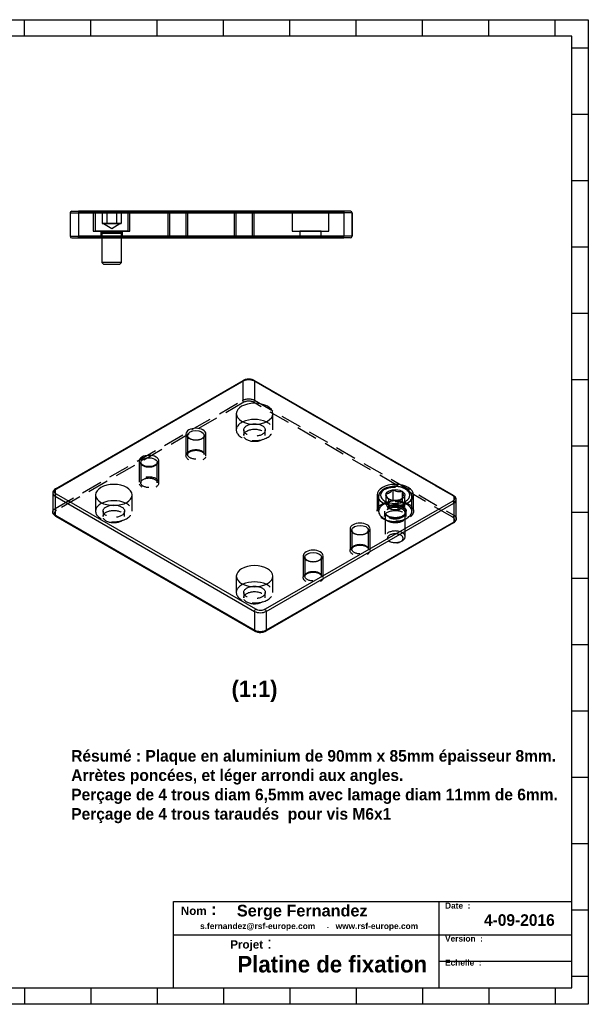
# Model space of a CAD drawing. Header units: millimetres. Extents: x 0 to 420, y 0 to 297.
# Tile 2 of 2: x 249 to 420, y 0 to 297. Entities that reach past the tile are written whole.
import ezdxf

# ---------------------------------------------------------------- set-up
doc = ezdxf.new("R2010")
doc.units = ezdxf.units.MM
doc.linetypes.add('HIDDEN', pattern=[9.525, 6.35, -3.175])
doc.layers.get('0').update_dxf_attribs({"color": 254, "lineweight": 70, "true_color": 0xc0ffc0})
doc.layers.add('Hidden', color=250, linetype='Continuous', lineweight=70, true_color=0x262626)
doc.layers.add('Layer0 format', color=253, linetype='Continuous', lineweight=70, true_color=0x8faf8f)
doc.styles.add('Arial Rounded MT Bold', font='txt')
doc.styles.add('SpaceClaim ISO CB', font='SpaceClaim ISO.ttf')

msp = doc.modelspace()

# ---------------------------------------------------------------- linework, layer by layer
at = {"color": 250, "lineweight": -3, "true_color": 0x262626}
for p, q in [((263.75, 238.6945), (266.25, 238.6945)), ((263.75, 238.6945), (266.25, 238.6945)), ((263.75, 238.6945), (263.75, 231.6945)), ((263.75, 238.6945), (263.75, 231.6945)), ((263.75, 238.6945), (263.75, 231.6945)), ((263.75, 238.6945), (263.75, 231.6945)), ((264.25, 239.1945), (266.25, 239.1945)), ((264.25, 239.1945), (266.25, 239.1945)), ((264.25, 239.1945), (266.25, 239.1945)), ((264.25, 239.1945), (266.25, 239.1945)), ((266.25, 239.1945), (266.25, 238.6945)), ((266.25, 239.1945), (346.25, 239.1945)), ((266.25, 239.1945), (266.25, 238.6945)), ((346.25, 239.1945), (266.25, 239.1945)), ((346.25, 239.1945), (266.25, 239.1945)), ((346.25, 239.1945), (266.25, 239.1945)), ((346.25, 238.6945), (266.25, 238.6945)), ((266.25, 238.6945), (346.25, 238.6945)), ((266.25, 238.6945), (266.25, 231.6945)), ((266.25, 238.6945), (266.25, 231.6945)), ((281.75, 239.1945), (270.75, 239.1945)), ((281.75, 239.1945), (270.75, 239.1945)), ((270.75, 239.1945), (270.75, 233.1945)), ((270.75, 239.1945), (270.75, 233.1945)), ((281.29, 238.5943), (271.29, 238.5943)), ((271.29, 238.5943), (271.29, 233.1943)), ((280.69, 239.1943), (271.89, 239.1943)), ((273.4032, 239.1943), (273.4304, 239.1943)), ((273.4032, 239.1943), (273.4032, 235.4943)), ((273.4304, 239.1943), (273.4032, 239.1943)), ((274.8195, 239.1943), (273.4304, 239.1943)), ((273.4304, 239.1943), (274.8195, 239.1943)), ((274.8195, 239.1943), (274.8466, 239.1943)), ((274.8466, 239.1943), (274.8195, 239.1943)), ((274.8466, 239.1943), (274.8466, 235.4943)), ((274.8466, 239.1943), (274.8466, 235.4943)), ((274.9009, 239.1943), (274.8466, 239.1943)), ((274.8466, 239.1943), (274.9009, 239.1943)), ((274.9009, 239.1943), (277.6791, 239.1943)), ((277.6791, 239.1943), (274.9009, 239.1943)), ((277.7334, 239.1943), (277.6791, 239.1943)), ((277.6791, 239.1943), (277.7334, 239.1943)), ((277.7334, 239.1943), (277.7334, 235.4943)), ((277.7334, 239.1943), (277.7605, 239.1943)), ((277.7334, 239.1943), (277.7334, 235.4943)), ((277.7605, 239.1943), (277.7334, 239.1943)), ((277.7605, 239.1943), (279.1496, 239.1943)), ((279.1496, 239.1943), (277.7605, 239.1943)), ((279.1496, 239.1943), (279.1768, 239.1943)), ((279.1768, 239.1943), (279.1496, 239.1943)), ((279.1768, 239.1943), (279.1768, 235.4943)), ((281.29, 233.1943), (281.29, 238.5943)), ((281.75, 233.1945), (281.75, 239.1945)), ((281.75, 233.1945), (281.75, 239.1945)), ((293.25, 239.1945), (299.25, 239.1945)), ((293.25, 239.1945), (299.25, 239.1945)), ((293.25, 239.1945), (293.75, 238.6945)), ((293.25, 239.1945), (293.75, 238.6945)), ((298.75, 238.6945), (293.75, 238.6945)), ((298.75, 238.6945), (293.75, 238.6945)), ((293.75, 238.6945), (293.75, 231.6945)), ((293.75, 238.6945), (293.75, 231.6945)), ((298.75, 238.6945), (299.25, 239.1945)), ((298.75, 238.6945), (299.25, 239.1945)), ((298.75, 231.6945), (298.75, 238.6945)), ((298.75, 231.6945), (298.75, 238.6945)), ((313.25, 239.1945), (319.25, 239.1945)), ((313.25, 239.1945), (319.25, 239.1945)), ((319.25, 239.1945), (313.25, 239.1945)), ((313.25, 239.1945), (313.75, 238.6945)), ((318.75, 238.6945), (313.75, 238.6945)), ((318.75, 238.6945), (313.75, 238.6945)), ((313.75, 238.6945), (313.75, 231.1945)), ((313.75, 238.6945), (313.75, 231.6945)), ((318.75, 238.6945), (319.25, 239.1945)), ((318.75, 231.1945), (318.75, 238.6945)), ((318.75, 231.6945), (318.75, 238.6945)), ((341.75, 239.1945), (330.75, 239.1945)), ((341.75, 239.1945), (330.75, 239.1945)), ((330.75, 239.1945), (330.75, 233.1945)), ((330.75, 239.1945), (330.75, 233.1945)), ((341.75, 233.1945), (341.75, 239.1945)), ((341.75, 233.1945), (341.75, 239.1945)), ((346.25, 239.1945), (346.25, 238.6945)), ((348.25, 239.1945), (346.25, 239.1945)), ((346.25, 239.1945), (346.25, 238.6945)), ((348.25, 239.1945), (346.25, 239.1945)), ((348.25, 239.1945), (346.25, 239.1945)), ((348.25, 239.1945), (346.25, 239.1945)), ((348.75, 238.6945), (346.25, 238.6945)), ((348.75, 238.6945), (346.25, 238.6945)), ((346.25, 238.6945), (346.25, 231.6945)), ((346.25, 238.6945), (346.25, 231.6945)), ((348.75, 238.6945), (348.75, 231.6945)), ((348.75, 238.6945), (348.75, 231.6945)), ((348.75, 231.6945), (348.75, 238.6945)), ((348.75, 231.6945), (348.75, 238.6945)), ((273.4032, 235.4943), (274.1249, 235.4943)), ((274.1249, 235.4943), (273.4032, 235.4943)), ((273.79, 235.4943), (274.1249, 235.4943)), ((273.79, 235.4943), (276.29, 234.0509)), ((274.1249, 235.4943), (274.8466, 235.4943)), ((274.8466, 235.4943), (274.1249, 235.4943)), ((274.1249, 235.4943), (276.29, 235.4943)), ((276.29, 235.4943), (274.1249, 235.4943)), ((276.29, 235.4943), (274.8466, 235.4943)), ((274.8466, 235.4943), (276.29, 235.4943)), ((277.7334, 235.4943), (276.29, 235.4943)), ((276.29, 235.4943), (277.7334, 235.4943)), ((276.29, 235.4943), (278.4551, 235.4943)), ((278.4551, 235.4943), (276.29, 235.4943)), ((276.29, 234.0509), (278.79, 235.4943)), ((277.7334, 235.4943), (278.4551, 235.4943)), ((278.4551, 235.4943), (277.7334, 235.4943)), ((278.4551, 235.4943), (279.1768, 235.4943)), ((279.1768, 235.4943), (278.4551, 235.4943)), ((278.79, 235.4943), (278.4551, 235.4943)), ((263.75, 231.6945), (266.25, 231.6945)), ((263.75, 231.6945), (266.25, 231.6945)), ((266.25, 231.6945), (346.25, 231.6945)), ((346.25, 231.6945), (266.25, 231.6945)), ((266.25, 231.1945), (266.25, 231.6945)), ((266.25, 231.1945), (266.25, 231.6945)), ((270.75, 233.1945), (281.75, 233.1945)), ((270.75, 233.1945), (281.75, 233.1945)), ((281.29, 233.1943), (271.29, 233.1943)), ((279.69, 233.1943), (272.89, 233.1943)), ((279.5, 233.1945), (273, 233.1945)), ((279.5, 233.1945), (273, 233.1945)), ((273, 233.1945), (273, 231.1945)), ((273, 233.1945), (273, 231.1945)), ((279.454, 233.0267), (273.1261, 233.0267)), ((273.1261, 233.0267), (273.2761, 232.5967)), ((279.304, 232.5967), (273.2761, 232.5967)), ((279.29, 232.5143), (273.29, 232.5143)), ((273.29, 232.5143), (273.29, 223.8078)), ((279.29, 223.8078), (279.29, 232.5143)), ((279.304, 232.5967), (279.454, 233.0267)), ((279.5, 231.1945), (279.5, 233.1945)), ((279.5, 231.1945), (279.5, 233.1945)), ((293.75, 231.6945), (298.75, 231.6945)), ((293.75, 231.6945), (298.75, 231.6945)), ((313.75, 231.6945), (318.75, 231.6945)), ((330.75, 233.1945), (341.75, 233.1945)), ((330.75, 233.1945), (341.75, 233.1945)), ((339.5, 233.1945), (333, 233.1945)), ((339.5, 233.1945), (333, 233.1945)), ((333, 233.1945), (333, 231.1945)), ((333, 233.1945), (333, 231.1945)), ((339.5, 231.1945), (339.5, 233.1945)), ((339.5, 231.1945), (339.5, 233.1945)), ((348.75, 231.6945), (346.25, 231.6945)), ((348.75, 231.6945), (346.25, 231.6945)), ((346.25, 231.1945), (346.25, 231.6945)), ((346.25, 231.1945), (346.25, 231.6945)), ((264.25, 231.1945), (266.25, 231.1945)), ((264.25, 231.1945), (266.25, 231.1945)), ((264.25, 231.1945), (266.25, 231.1945)), ((264.25, 231.1945), (266.25, 231.1945)), ((346.25, 231.1945), (266.25, 231.1945)), ((266.25, 231.1945), (346.25, 231.1945)), ((266.25, 231.1945), (346.25, 231.1945)), ((266.25, 231.1945), (346.25, 231.1945)), ((273, 231.1945), (279.5, 231.1945)), ((273, 231.1945), (279.5, 231.1945)), ((299.25, 231.1945), (293.25, 231.1945)), ((299.25, 231.1945), (293.25, 231.1945)), ((293.25, 231.1945), (299.25, 231.1945)), ((293.25, 231.1945), (299.25, 231.1945)), ((319.25, 231.1945), (313.25, 231.1945)), ((313.25, 231.1945), (319.25, 231.1945)), ((313.75, 231.1945), (318.75, 231.1945)), ((333, 231.1945), (339.5, 231.1945)), ((333, 231.1945), (339.5, 231.1945)), ((348.25, 231.1945), (346.25, 231.1945)), ((348.25, 231.1945), (346.25, 231.1945)), ((348.25, 231.1945), (346.25, 231.1945)), ((348.25, 231.1945), (346.25, 231.1945)), ((279.29, 223.8078), (273.29, 223.8078)), ((273.29, 223.8078), (273.9035, 223.1943)), ((278.6765, 223.1943), (273.9035, 223.1943)), ((278.6765, 223.1943), (279.29, 223.8078)), ((259.3601, 155.5016), (315.9286, 188.1614)), ((259.6101, 155.4768), (316.1786, 188.1367)), ((319.007, 188.1367), (379.1111, 153.4356)), ((379.3611, 153.4603), (319.257, 188.1614)), ((361.0004, 155.1952), (361.0388, 155.2174)), ((361.0388, 155.2174), (361.0912, 155.2093)), ((361.0388, 155.2174), (361.0388, 152.1964)), ((363.7747, 154.7941), (363.8272, 154.786)), ((363.8272, 154.786), (363.8412, 154.7558)), ((363.8272, 154.786), (363.8272, 152.4755)), ((258.5243, 154.2521), (258.5243, 148.5366)), ((259.2565, 153.2314), (319.3606, 118.5303)), ((259.2565, 153.2314), (259.2565, 147.516)), ((319.7142, 119.1427), (259.6101, 153.8438)), ((379.1111, 151.8026), (322.5426, 119.1427)), ((356.7859, 153.1176), (356.7859, 152.3191)), ((358.9975, 154.0389), (359.0359, 154.061)), ((359.0116, 154.0086), (358.9975, 154.0389)), ((359.7447, 152.429), (359.7306, 152.4593)), ((359.7971, 152.4209), (359.7447, 152.429)), ((360.7997, 152.0583), (361.0388, 152.1964)), ((361.0388, 152.1964), (362.3527, 151.9931)), ((362.5331, 151.9976), (362.4806, 152.0058)), ((362.5715, 152.0198), (362.5331, 151.9976)), ((364.5743, 153.1762), (364.5359, 153.154)), ((364.5603, 153.2064), (364.5743, 153.1762)), ((366.7859, 152.3154), (366.7859, 153.1176)), ((380.1969, 146.4953), (380.1969, 152.2108)), ((322.8961, 118.5303), (379.4647, 151.1902)), ((379.4647, 151.1902), (379.4647, 145.4747)), ((319.3606, 112.8149), (259.2565, 147.516)), ((259.3601, 147.2871), (319.4642, 112.586)), ((379.3611, 145.2458), (322.7926, 112.586)), ((379.4647, 145.4747), (322.8961, 112.8149)), ((319.3606, 118.5303), (319.3606, 112.8149)), ((322.8961, 118.5303), (322.8961, 112.8149))]:
    msp.add_line(p, q, dxfattribs=at)
at = {"color": 98, "lineweight": -3, "true_color": 0x054805}
for p, q in [((293.25, 239.1945), (299.25, 239.1945)), ((293.25, 239.1945), (293.25, 231.1945)), ((293.25, 239.1945), (299.25, 239.1945)), ((293.25, 239.1945), (293.25, 231.1945)), ((293.25, 239.1945), (299.25, 239.1945)), ((293.25, 239.1945), (293.25, 231.1945)), ((299.25, 231.1945), (299.25, 239.1945)), ((299.25, 231.1945), (299.25, 239.1945)), ((299.25, 231.1945), (299.25, 239.1945)), ((313.25, 239.1945), (319.25, 239.1945)), ((313.25, 239.1945), (313.25, 231.1945)), ((313.25, 239.1945), (319.25, 239.1945)), ((313.25, 239.1945), (313.25, 231.1945)), ((319.25, 231.1945), (319.25, 239.1945)), ((319.25, 231.1945), (319.25, 239.1945)), ((299.25, 231.1945), (293.25, 231.1945)), ((299.25, 231.1945), (293.25, 231.1945)), ((299.25, 231.1945), (293.25, 231.1945)), ((319.25, 231.1945), (313.25, 231.1945)), ((319.25, 231.1945), (313.25, 231.1945))]:
    msp.add_line(p, q, dxfattribs=at)
at = {"color": 250, "lineweight": -3, "true_color": 0x262626}
for centre, radius, start, end in [((264.25, 238.6945), 0.5, 90, 180), ((264.25, 238.6945), 0.5, 90, 180), ((264.25, 238.6945), 0.5, 90, 180), ((264.25, 238.6945), 0.5, 90, 180), ((271.89, 238.5943), 0.6, 90, 180), ((280.69, 238.5943), 0.6, 0, 90), ((313.25, 238.6945), 0.5, 0, 90), ((319.25, 238.6945), 0.5, 90, 180), ((348.25, 238.6945), 0.5, 0, 90), ((348.25, 238.6945), 0.5, 0, 90), ((348.25, 238.6945), 0.5, 0, 90), ((348.25, 238.6945), 0.5, 0, 90), ((264.25, 231.6945), 0.5, 180, 270), ((264.25, 231.6945), 0.5, 180, 270), ((264.25, 231.6945), 0.5, 180, 270), ((264.25, 231.6945), 0.5, 180, 270), ((272.89, 232.9443), 0.25, 19.230672, 90), ((273.04, 232.5143), 0.25, 0, 19.230672), ((279.54, 232.5143), 0.25, 160.769328, 180), ((279.69, 232.9443), 0.25, 90, 160.769328), ((293.25, 231.6945), 0.5, 270, 0), ((293.25, 231.6945), 0.5, 270, 0), ((299.25, 231.6945), 0.5, 180, 270), ((299.25, 231.6945), 0.5, 180, 270), ((313.25, 231.6945), 0.5, 270, 0), ((319.25, 231.6945), 0.5, 180, 270), ((348.25, 231.6945), 0.5, 270, 0), ((348.25, 231.6945), 0.5, 270, 0), ((348.25, 231.6945), 0.5, 270, 0), ((348.25, 231.6945), 0.5, 270, 0)]:
    msp.add_arc(centre, radius, start, end, dxfattribs=at)
for centre, major_axis, start_param, end_param in [((316.1786, 187.7284), (0.25, -0.433), 2.35619449, 3.14159265), ((319.3606, 173.2356), (-5.5, 0), 4.02246368, 5.40214783), ((301.6829, 172.0109), (-3, 0), 2.35619449, 7.06858347), ((301.6829, 172.0109), (-3, 0), 2.35619449, 7.06858347), ((287.5408, 163.8459), (-3, 0), 2.35619449, 7.06858347), ((259.6101, 155.0686), (0.25, -0.433), 2.35619449, 3.14159265), ((261.0243, 154.2521), (-2.5, 0), 0, 0.78539816), ((259.6101, 153.4356), (0.25, 0.433), 0.78539816, 2.35619449), ((276.9342, 148.7407), (-5.5, 0), 4.02246368, 5.40214783), ((379.1111, 153.0273), (0.25, 0.433), 0, 0.78539816), ((379.1111, 151.3943), (0.25, -0.433), 0.78539816, 2.35619449), ((377.6969, 152.2108), (-2.5, 0), 2.35619449, 3.14159265), ((351.1804, 143.4335), (-3, 0), 2.35619449, 7.06858347), ((337.0383, 135.2685), (-3, 0), 2.35619449, 7.06858347), ((319.3606, 124.2458), (-5.5, 0), 4.02246368, 5.40214783), ((322.5426, 118.7345), (0.25, -0.433), 0.78539816, 2.35619449), ((321.1284, 119.551), (-2.5, 0), 0.78539816, 2.35619449), ((319.7142, 113.019), (0.25, 0.433), 2.35619449, 3.14159265)]:
    msp.add_ellipse(centre, major_axis=major_axis, ratio=0.57735027, start_param=start_param, end_param=end_param, dxfattribs=at)
at = {"color": 250, "lineweight": -3, "true_color": 0x262626, "extrusion": (0, 0, -1)}
for centre, major_axis, start_param, end_param in [((317.5928, 187.3202), (2, 0), 3.92699082, 5.49778714), ((319.007, 187.7284), (-0.25, -0.433), 2.35619449, 3.14159265), ((301.6829, 171.6026), (2.5, 0), 2.45684242, 6.96793715), ((319.3606, 173.2356), (3.25, 0), 4.39584769, 5.02893077), ((287.5408, 163.4377), (2.5, 0), 3.14159265, 6.28318531), ((261.0243, 154.6603), (2, 0), 2.35619449, 3.92699082), ((361.7859, 153.6075), (2.86, 0), 3.41982766, 4.43415398), ((361.7859, 153.6075), (2.86, 0), 4.46702521, 5.48135153), ((361.7859, 153.6075), (2.86, 0), 5.51422276, 6.52854908), ((361.7859, 153.1176), (5, 0), 2.63149729, 3.14159265), ((361.7859, 153.6075), (2.86, 0), 2.3726301, 3.38695643), ((361.7859, 153.6075), (2.86, 0), 1.32543255, 2.33975888), ((361.7859, 150.5865), (2.5, 0), 4.48286688, 4.938885), ((361.7859, 153.6075), (2.86, 0), 0.278235, 1.29256132), ((361.7859, 153.1176), (5, 0), 0, 0.51181039), ((377.6969, 152.6191), (2, 0), 5.49778714, 7.06858347), ((261.0243, 148.5366), (2.5, 0), 2.35619449, 3.14159265), ((276.9342, 148.7407), (3.25, 0), 4.39584769, 5.02893077), ((259.6101, 147.7201), (-0.25, -0.433), 0, 0.78539816), ((377.6969, 146.4953), (2.5, 0), 0, 0.78539816), ((351.1804, 143.0252), (2.5, 0), 2.45684242, 6.96793715), ((379.1111, 145.6789), (-0.25, 0.433), 2.35619449, 3.14159265), ((337.0383, 134.8603), (2.5, 0), 2.45684242, 6.96793715), ((319.3606, 124.2458), (3.25, 0), 4.39584769, 5.02893077), ((319.7142, 118.7345), (-0.25, -0.433), 0.78539816, 2.35619449), ((321.1284, 119.9592), (2, 0), 0.78539816, 2.35619449), ((321.1284, 113.8355), (2.5, 0), 0.78539816, 2.35619449), ((322.5426, 113.019), (-0.25, 0.433), 2.35619449, 3.14159265)]:
    msp.add_ellipse(centre, major_axis=major_axis, ratio=0.57735027, start_param=start_param, end_param=end_param, dxfattribs=at)
for centre, major_axis in [((319.3606, 178.1346), (5.5, 0)), ((276.9342, 153.6397), (5.5, 0)), ((361.787, 153.6397), (5.5, 0)), ((361.7859, 153.6075), (4.4, 0)), ((319.3606, 129.1448), (5.5, 0))]:
    msp.add_ellipse(centre, major_axis=major_axis, ratio=0.57735027, dxfattribs=at)
at = {"color": 250, "lineweight": -3, "true_color": 0x262626}
for points, degree, knots in [([(273.4304, 239.1943), (273.4957, 239.1308), (273.5618, 239.0724), (273.6287, 239.0197), (273.7192, 238.9584), (273.8118, 238.911), (273.835, 238.9001), (273.8702, 238.8851), (273.9056, 238.8724), (273.9174, 238.8684), (273.9293, 238.8646), (273.977, 238.8508), (274.0133, 238.8427), (274.0498, 238.8372), (274.0864, 238.8345), (274.1952, 238.8341), (274.2672, 238.8443), (274.3386, 238.8648), (274.4094, 238.8947), (274.5032, 238.9459), (274.5265, 238.9596), (274.5497, 238.9742), (274.6188, 239.0203), (274.6867, 239.0733), (274.7314, 239.1113), (274.7757, 239.1518), (274.8195, 239.1943)], 5, [0.00000045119, 0.00000045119, 0.00000045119, 0.00000045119, 0.00000045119, 0.00000045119, 0.00071651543, 0.00071651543, 0.00071651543, 0.00095520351, 0.00095520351, 0.00095520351, 0.00107454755, 0.00107454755, 0.00107454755, 0.00107454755, 0.00143257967, 0.00143257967, 0.00143257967, 0.00143257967, 0.00214864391, 0.00214864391, 0.00214864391, 0.00214864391, 0.00238733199, 0.00238733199, 0.00238733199, 0.00286470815, 0.00286470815, 0.00286470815, 0.00286470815, 0.00286470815, 0.00286470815]), ([(274.8195, 239.1943), (274.7759, 239.152), (274.732, 239.1119), (274.6878, 239.0743), (274.5985, 239.0044), (274.5075, 238.9466), (274.4615, 238.921), (274.4033, 238.8936), (274.3443, 238.8724), (274.3324, 238.8684), (274.3206, 238.8646), (274.2729, 238.8508), (274.2366, 238.8427), (274.2, 238.8372), (274.1635, 238.8345), (274.0788, 238.8342), (274.0307, 238.8387), (273.9829, 238.8477), (273.9115, 238.868), (273.8406, 238.8975), (273.8171, 238.9084), (273.7936, 238.9203), (273.6998, 238.9715), (273.6307, 239.018), (273.5628, 239.0714), (273.4961, 239.1305), (273.4304, 239.1943)], 5, [0.00000045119, 0.00000045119, 0.00000045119, 0.00000045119, 0.00000045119, 0.00000045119, 0.00047782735, 0.00047782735, 0.00047782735, 0.00095520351, 0.00095520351, 0.00095520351, 0.00107454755, 0.00107454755, 0.00107454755, 0.00107454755, 0.00143257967, 0.00143257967, 0.00143257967, 0.00143257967, 0.00190995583, 0.00190995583, 0.00190995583, 0.00214864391, 0.00214864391, 0.00214864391, 0.00214864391, 0.00286470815, 0.00286470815, 0.00286470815, 0.00286470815, 0.00286470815, 0.00286470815]), ([(277.6791, 239.1943), (277.5493, 239.1313), (277.4162, 239.0723), (277.2805, 239.0188), (277.1428, 238.9724), (276.9044, 238.907), (276.804, 238.8838), (276.7026, 238.8651), (276.5592, 238.8459), (276.4143, 238.8369), (276.3728, 238.8352), (276.3311, 238.8343), (276.1642, 238.8344), (276.0403, 238.8422), (275.9177, 238.8576), (275.7761, 238.8836), (275.6359, 238.9184), (275.6159, 238.9235), (275.596, 238.9288), (275.4365, 238.9726), (275.2987, 239.0191), (275.1631, 239.0726), (275.0303, 239.1315), (274.9009, 239.1943)], 5, [0.0019214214, 0.0019214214, 0.0019214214, 0.0019214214, 0.0019214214, 0.0019214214, 0.00263945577, 0.00263945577, 0.00263945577, 0.00263945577, 0.00315233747, 0.00315233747, 0.00315233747, 0.00335749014, 0.00335749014, 0.00335749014, 0.00335749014, 0.00397294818, 0.00397294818, 0.00397294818, 0.00407552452, 0.00407552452, 0.00407552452, 0.00407552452, 0.00479355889, 0.00479355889, 0.00479355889, 0.00479355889, 0.00479355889, 0.00479355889]), ([(277.6791, 239.1943), (277.5493, 239.1313), (277.4162, 239.0723), (277.2805, 239.0188), (277.1428, 238.9724), (276.9044, 238.907), (276.804, 238.8838), (276.7026, 238.8651), (276.5592, 238.8459), (276.4143, 238.8369), (276.3728, 238.8352), (276.3311, 238.8343), (276.1642, 238.8344), (276.0403, 238.8422), (275.9177, 238.8576), (275.7761, 238.8836), (275.6359, 238.9184), (275.6159, 238.9235), (275.596, 238.9288), (275.4365, 238.9726), (275.2987, 239.0191), (275.1631, 239.0726), (275.0303, 239.1315), (274.9009, 239.1943)], 5, [0.0019214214, 0.0019214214, 0.0019214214, 0.0019214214, 0.0019214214, 0.0019214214, 0.00263945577, 0.00263945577, 0.00263945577, 0.00263945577, 0.00315233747, 0.00315233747, 0.00315233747, 0.00335749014, 0.00335749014, 0.00335749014, 0.00335749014, 0.00397294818, 0.00397294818, 0.00397294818, 0.00407552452, 0.00407552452, 0.00407552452, 0.00407552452, 0.00479355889, 0.00479355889, 0.00479355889, 0.00479355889, 0.00479355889, 0.00479355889]), ([(277.7605, 239.1943), (277.8476, 239.1097), (277.9361, 239.0339), (278.026, 238.9689), (278.1294, 238.9106), (278.2357, 238.8724), (278.2476, 238.8684), (278.2594, 238.8646), (278.3071, 238.8508), (278.3434, 238.8427), (278.38, 238.8372), (278.4165, 238.8345), (278.5012, 238.8342), (278.5493, 238.8387), (278.5971, 238.8477), (278.6685, 238.868), (278.7394, 238.8975), (278.7629, 238.9084), (278.7864, 238.9203), (278.8802, 238.9715), (278.9493, 239.018), (279.0172, 239.0714), (279.0839, 239.1305), (279.1496, 239.1943)], 5, [0.00000045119, 0.00000045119, 0.00000045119, 0.00000045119, 0.00000045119, 0.00000045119, 0.00095520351, 0.00095520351, 0.00095520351, 0.00107454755, 0.00107454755, 0.00107454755, 0.00107454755, 0.00143257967, 0.00143257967, 0.00143257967, 0.00143257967, 0.00190995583, 0.00190995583, 0.00190995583, 0.00214864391, 0.00214864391, 0.00214864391, 0.00214864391, 0.00286470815, 0.00286470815, 0.00286470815, 0.00286470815, 0.00286470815, 0.00286470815]), ([(279.1496, 239.1943), (279.1061, 239.152), (279.0622, 239.1119), (279.0179, 239.0743), (278.951, 239.0219), (278.883, 238.9763), (278.8603, 238.9619), (278.8145, 238.9347), (278.7682, 238.911), (278.745, 238.9001), (278.7098, 238.8851), (278.6744, 238.8724), (278.6626, 238.8684), (278.6507, 238.8646), (278.603, 238.8508), (278.5667, 238.8427), (278.5302, 238.8372), (278.4936, 238.8345), (278.409, 238.8342), (278.3609, 238.8387), (278.313, 238.8477), (278.2416, 238.868), (278.1708, 238.8975), (278.1472, 238.9084), (278.1237, 238.9203), (278.0299, 238.9715), (277.9608, 239.018), (277.893, 239.0714), (277.8262, 239.1305), (277.7605, 239.1943)], 5, [0.00000045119, 0.00000045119, 0.00000045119, 0.00000045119, 0.00000045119, 0.00000045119, 0.00047782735, 0.00047782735, 0.00047782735, 0.00071651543, 0.00071651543, 0.00071651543, 0.00095520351, 0.00095520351, 0.00095520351, 0.00107454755, 0.00107454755, 0.00107454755, 0.00107454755, 0.00143257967, 0.00143257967, 0.00143257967, 0.00143257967, 0.00190995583, 0.00190995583, 0.00190995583, 0.00214864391, 0.00214864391, 0.00214864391, 0.00214864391, 0.00286470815, 0.00286470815, 0.00286470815, 0.00286470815, 0.00286470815, 0.00286470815]), ([(319.257, 188.1614), (319.1877, 188.2015), (319.1146, 188.239), (318.7635, 188.3988), (318.4519, 188.486), (317.9012, 188.5609), (317.6789, 188.5719), (317.2343, 188.5566), (317.0148, 188.5304), (316.8034, 188.4858), (316.4925, 188.4202), (316.2102, 188.3176), (315.9545, 188.1762), (315.9415, 188.1689), (315.9286, 188.1614)], 3, [0.01319847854, 0.01319847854, 0.01319847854, 0.01319847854, 0.01348504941, 0.01348504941, 0.01451072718, 0.01451072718, 0.01517819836, 0.01517819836, 0.01584648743, 0.01584648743, 0.01584648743, 0.0168292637, 0.0168292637, 0.01688235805, 0.01688235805, 0.01688235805, 0.01688235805]), ([(289.4121, 162.6459), (289.2234, 162.5369), (288.9871, 162.4359), (288.4274, 162.2811), (288.1106, 162.2274), (287.454, 162.1962), (287.1239, 162.2113), (286.5028, 162.3147), (286.2169, 162.3929), (285.7453, 162.5933), (285.5488, 162.7065), (285.296, 162.9182), (285.1828, 163.0311), (285.0575, 163.2743), (285.0409, 163.3637), (285.0408, 163.4377)], 3, [0.0090192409, 0.0090192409, 0.0090192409, 0.0090192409, 0.013828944, 0.013828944, 0.0184966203, 0.0184966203, 0.0226490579, 0.0226490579, 0.0262609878, 0.0262609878, 0.0292304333, 0.0292304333, 0.0310539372, 0.0310539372, 0.0323602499, 0.0323602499, 0.0323602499, 0.0323602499]), ([(290.0408, 163.4377), (290.0408, 163.4339), (290.0408, 163.4304), (290.0371, 163.2611), (289.9459, 163.1185), (289.7914, 162.9136), (289.6363, 162.7803), (289.4355, 162.6596), (289.4239, 162.6527), (289.4121, 162.6459)], 3, [0.00103193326, 0.00103193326, 0.00103193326, 0.00103193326, 0.0010872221, 0.0010872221, 0.00373612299, 0.00373612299, 0.00871887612, 0.00871887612, 0.00901924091, 0.00901924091, 0.00901924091, 0.00901924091]), ([(259.3601, 155.5016), (259.132, 155.3699), (258.9418, 155.2096), (258.6649, 154.8499), (258.5727, 154.6497), (258.5291, 154.3745), (258.5243, 154.3133), (258.5243, 154.2521)], 3, [0.00103587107, 0.00103587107, 0.00103587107, 0.00103587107, 0.00197694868, 0.00197694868, 0.00288057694, 0.00288057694, 0.00313690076, 0.00313690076, 0.00313690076, 0.00313690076]), ([(365.1972, 155.4335), (364.7795, 155.6748), (364.295, 155.8699), (363.1454, 156.1717), (362.486, 156.2553), (361.1709, 156.2605), (360.53, 156.1868), (359.3319, 155.8942), (358.7924, 155.6806), (357.8783, 155.1406), (357.5115, 154.8193), (357.0092, 154.134), (356.8446, 153.7568), (356.7902, 153.2712), (356.7859, 153.1943), (356.7859, 153.1176)], 3, [0.0136656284, 0.0136656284, 0.0136656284, 0.0136656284, 0.0154241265, 0.0154241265, 0.017442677, 0.017442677, 0.0194007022, 0.0194007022, 0.0213484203, 0.0213484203, 0.0232852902, 0.0232852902, 0.0250650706, 0.0250650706, 0.0254014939, 0.0254014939, 0.0254014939, 0.0254014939]), ([(359.0359, 154.061), (359.1889, 154.0636), (359.3496, 154.0817), (359.6773, 154.167), (359.8464, 154.235), (360.1908, 154.4339), (360.3586, 154.5602), (360.6874, 154.8544), (360.8479, 155.0217), (361.0004, 155.1952)], 3, [0.0019214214, 0.0019214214, 0.0019214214, 0.0019214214, 0.00263945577, 0.00263945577, 0.00335749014, 0.00335749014, 0.00407552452, 0.00407552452, 0.00479355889, 0.00479355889, 0.00479355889, 0.00479355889]), ([(361.0912, 155.2093), (361.3016, 155.0904), (361.5166, 154.9841), (361.85, 154.8547), (361.9629, 154.8166), (362.1933, 154.7526), (362.3117, 154.7267), (362.6622, 154.672), (362.8919, 154.6651), (363.3449, 154.6996), (363.5632, 154.74), (363.7747, 154.7941)], 3, [0.00000045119, 0.00000045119, 0.00000045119, 0.00000045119, 0.00071651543, 0.00071651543, 0.00107454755, 0.00107454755, 0.00143257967, 0.00143257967, 0.00214864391, 0.00214864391, 0.00286470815, 0.00286470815, 0.00286470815, 0.00286470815]), ([(363.8412, 154.7558), (363.8976, 154.5479), (363.9552, 154.3508), (364.0445, 154.0805), (364.0748, 153.9946), (364.1365, 153.8333), (364.1683, 153.7573), (364.2622, 153.5544), (364.3237, 153.4505), (364.4451, 153.2936), (364.5036, 153.2417), (364.5603, 153.2064)], 3, [0.00000045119, 0.00000045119, 0.00000045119, 0.00000045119, 0.00071651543, 0.00071651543, 0.00107454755, 0.00107454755, 0.00143257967, 0.00143257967, 0.00214864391, 0.00214864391, 0.00286470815, 0.00286470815, 0.00286470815, 0.00286470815]), ([(366.7859, 153.1176), (366.7859, 153.515), (366.6713, 153.894), (366.2346, 154.6396), (365.8714, 155.0017), (365.3411, 155.3478), (365.2702, 155.3914), (365.1972, 155.4335)], 3, [0.00956427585, 0.00956427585, 0.00956427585, 0.00956427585, 0.01129807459, 0.01129807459, 0.013358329, 0.013358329, 0.01366562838, 0.01366562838, 0.01366562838, 0.01366562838]), ([(359.7306, 152.4593), (359.6743, 152.4944), (359.6167, 152.5455), (359.5273, 152.6601), (359.4971, 152.7047), (359.4353, 152.8094), (359.4036, 152.8702), (359.3097, 153.072), (359.2481, 153.2333), (359.1268, 153.5994), (359.0683, 153.7997), (359.0116, 154.0086)], 3, [0.00000045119, 0.00000045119, 0.00000045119, 0.00000045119, 0.00071651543, 0.00071651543, 0.00107454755, 0.00107454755, 0.00143257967, 0.00143257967, 0.00214864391, 0.00214864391, 0.00286470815, 0.00286470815, 0.00286470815, 0.00286470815]), ([(363.6684, 152.3635), (363.8008, 152.4499), (363.9307, 152.5517), (364.223, 152.8131), (364.3834, 152.9804), (364.5359, 153.154)], 3, [0.00351729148, 0.00351729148, 0.00351729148, 0.00351729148, 0.00407552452, 0.00407552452, 0.00479355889, 0.00479355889, 0.00479355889, 0.00479355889]), ([(380.1969, 152.211), (380.1969, 152.3899), (380.1557, 152.568), (379.9693, 152.9551), (379.804, 153.144), (379.5287, 153.3563), (379.4479, 153.4102), (379.3611, 153.4603)], 3, [0.00089182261, 0.00089182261, 0.00089182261, 0.00089182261, 0.00159851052, 0.00159851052, 0.00251056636, 0.00251056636, 0.00284832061, 0.00284832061, 0.00284832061, 0.00284832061]), ([(258.5243, 148.5364), (258.5243, 148.3951), (258.55, 148.2538), (258.6835, 147.8977), (258.8251, 147.7062), (259.1042, 147.4526), (259.2247, 147.3652), (259.3601, 147.2871)], 3, [0.00820162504, 0.00820162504, 0.00820162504, 0.00820162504, 0.00874520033, 0.00874520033, 0.00961285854, 0.00961285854, 0.0101318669, 0.0101318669, 0.0101318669, 0.0101318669]), ([(379.3611, 145.2458), (379.5468, 145.3531), (379.7059, 145.4783), (379.9869, 145.7852), (380.1037, 145.9827), (380.1846, 146.2997), (380.1969, 146.3975), (380.1969, 146.4953)], 3, [0.00898641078, 0.00898641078, 0.00898641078, 0.00898641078, 0.00976280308, 0.00976280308, 0.01069254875, 0.01069254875, 0.01109843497, 0.01109843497, 0.01109843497, 0.01109843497]), ([(319.4642, 112.586), (319.5788, 112.5198), (319.704, 112.4602), (320.1273, 112.2972), (320.4464, 112.2259), (321.1024, 112.1675), (321.4307, 112.1788), (322.0628, 112.2809), (322.3559, 112.3697), (322.676, 112.5218), (322.7355, 112.553), (322.7926, 112.586)], 3, [0.00524803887, 0.00524803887, 0.00524803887, 0.00524803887, 0.00572895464, 0.00572895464, 0.00675702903, 0.00675702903, 0.0077546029, 0.0077546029, 0.00874792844, 0.00874792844, 0.00898640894, 0.00898640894, 0.00898640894, 0.00898640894])]:
    msp.add_open_spline(points, degree=degree, knots=knots, dxfattribs=at)
at = {"layer": 'Hidden', "linetype": 'HIDDEN', "lineweight": -3}
for p, q in [((315.8251, 187.9326), (259.2565, 155.2727)), ((315.8251, 187.9326), (315.8251, 182.2171)), ((379.4647, 153.2314), (319.3606, 187.9326)), ((319.3606, 187.9326), (319.3606, 182.2171)), ((259.2565, 149.5572), (315.8251, 182.2171)), ((316.1786, 181.6047), (259.6101, 148.9448)), ((379.1111, 146.9036), (319.007, 181.6047)), ((319.3606, 182.2171), (379.4647, 147.516)), ((313.8606, 178.1346), (313.8606, 173.2356)), ((324.8606, 173.2356), (324.8606, 178.1346)), ((316.1106, 173.2356), (316.1106, 171.6026)), ((322.6106, 171.6026), (322.6106, 173.2356)), ((299.1829, 171.6026), (299.1829, 165.8871)), ((299.5616, 170.7861), (299.9152, 170.582)), ((303.8043, 170.7861), (303.4507, 170.582)), ((304.1829, 165.8871), (304.1829, 171.6026)), ((285.0408, 163.4377), (285.0408, 157.3139)), ((290.0408, 157.3139), (290.0408, 163.4377)), ((259.2565, 155.2727), (259.2565, 149.5572)), ((271.4342, 153.6397), (271.4342, 148.7407)), ((282.4342, 148.7407), (282.4342, 153.6397)), ((356.287, 153.6397), (356.287, 148.7407)), ((356.7859, 152.3191), (356.7859, 148.7085)), ((358.9975, 154.0389), (358.9975, 151.0179)), ((358.9975, 151.0179), (360.0182, 151.6071)), ((359.7447, 152.429), (359.7447, 149.408)), ((360.0182, 151.6071), (360.7997, 152.0583)), ((362.3527, 151.9931), (362.433, 151.9807)), ((362.433, 151.9807), (363.8272, 151.765)), ((362.5331, 151.9976), (362.5331, 148.9766)), ((363.5537, 152.293), (363.8083, 152.4399)), ((363.8272, 152.4755), (363.8272, 151.765)), ((363.8272, 151.765), (364.2007, 150.9601)), ((364.5743, 153.1762), (364.5743, 150.1551)), ((366.7859, 148.7085), (366.7859, 152.3154)), ((367.287, 148.7407), (367.287, 153.6397)), ((379.4647, 153.2314), (379.4647, 147.516)), ((273.6842, 148.7407), (273.6842, 147.1077)), ((280.1842, 147.1077), (280.1842, 148.7407)), ((358.537, 148.7407), (358.537, 147.1077)), ((359.3711, 150.2129), (358.9975, 151.0179)), ((359.7447, 149.408), (359.3711, 150.2129)), ((361.1389, 149.1923), (359.7447, 149.408)), ((362.5331, 148.9766), (361.1389, 149.1923)), ((363.5537, 149.5659), (362.5331, 148.9766)), ((364.5743, 150.1551), (363.5537, 149.5659)), ((364.2007, 150.9601), (364.5743, 150.1551)), ((365.037, 147.1077), (365.037, 148.7407)), ((259.6101, 147.3118), (319.7142, 112.6107)), ((358.7197, 148.1211), (358.8651, 147.7913)), ((358.7859, 148.1533), (358.7859, 141.0445)), ((364.7067, 147.7913), (364.8521, 148.1211)), ((364.7859, 141.0445), (364.7859, 148.1533)), ((322.5426, 112.6107), (379.1111, 145.2706)), ((348.6804, 143.0252), (348.6804, 137.3098)), ((353.6804, 137.3098), (353.6804, 143.0252)), ((349.0591, 142.2087), (349.4126, 142.0046)), ((353.3017, 142.2087), (352.9482, 142.0046)), ((359.6646, 139.8198), (360.0984, 139.5693)), ((363.4734, 139.5693), (363.9072, 139.8198)), ((334.5383, 134.8603), (334.5383, 129.1448)), ((334.9169, 134.0438), (335.2705, 133.8397)), ((339.1596, 134.0438), (338.806, 133.8397)), ((339.5383, 129.1448), (339.5383, 134.8603)), ((313.8606, 129.1448), (313.8606, 124.2458)), ((324.8606, 124.2458), (324.8606, 129.1448)), ((316.1106, 124.2458), (316.1106, 122.6128)), ((322.6106, 122.6128), (322.6106, 124.2458))]:
    msp.add_line(p, q, dxfattribs=at)
at = {"layer": 'Hidden', "color": 98, "linetype": 'HIDDEN', "lineweight": -3, "true_color": 0x054805}
for p, q in [((298.6829, 172.0109), (298.6829, 165.4789)), ((298.6829, 172.0109), (298.6829, 165.4789)), ((304.6829, 165.4789), (304.6829, 172.0109)), ((304.6829, 165.4789), (304.6829, 172.0109)), ((284.5408, 163.8459), (284.5408, 157.3139)), ((290.5408, 157.3139), (290.5408, 163.8459)), ((348.1804, 143.4335), (348.1804, 136.9015)), ((354.1804, 136.9015), (354.1804, 143.4335)), ((334.0383, 135.2685), (334.0383, 128.7365)), ((340.0383, 128.7365), (340.0383, 135.2685))]:
    msp.add_line(p, q, dxfattribs=at)
at = {"layer": 'Hidden', "linetype": 'HIDDEN', "lineweight": -3}
for centre, major_axis, start_param, end_param in [((317.5928, 186.9119), (-2.5, 0), 3.92699082, 5.49778714), ((316.1786, 187.7284), (0.25, -0.433), 3.14159265, 3.92699082), ((317.5928, 180.7882), (-2, 0), 3.92699082, 5.49778714), ((319.007, 182.013), (0.25, 0.433), 3.92699082, 5.49778714), ((319.3606, 173.2356), (-5.5, 0), 5.40214783, 10.30564899), ((287.5408, 157.3139), (-3, 0), 2.35619449, 7.06858347), ((261.0243, 154.2521), (-2.5, 0), 5.49778714, 6.28318531), ((259.6101, 155.0686), (0.25, -0.433), 3.14159265, 3.92699082), ((379.1111, 153.0273), (0.25, 0.433), 5.49778714, 6.28318531), ((377.6969, 152.2108), (-2.5, 0), 3.14159265, 3.92699082), ((261.0243, 148.1283), (-2, 0), 5.49778714, 7.06858347), ((276.9342, 148.7407), (-5.5, 0), 5.40214783, 10.30564899), ((377.6969, 146.0871), (-2, 0), 2.35619449, 3.92699082), ((319.3606, 124.2458), (-5.5, 0), 5.40214783, 10.30564899), ((319.7142, 113.019), (0.25, 0.433), 3.14159265, 3.92699082), ((321.1284, 113.4272), (-2, 0), 0.78539816, 2.35619449)]:
    msp.add_ellipse(centre, major_axis=major_axis, ratio=0.57735027, start_param=start_param, end_param=end_param, dxfattribs=at)
at = {"layer": 'Hidden', "linetype": 'HIDDEN', "lineweight": -3, "extrusion": (0, 0, -1)}
for centre, major_axis, start_param, end_param in [((319.007, 187.7284), (-0.25, -0.433), 3.14159265, 3.92699082), ((317.5928, 181.1965), (2.5, 0), 3.92699082, 5.49778714), ((316.1786, 182.013), (-0.25, 0.433), 3.92699082, 5.49778714), ((319.3606, 173.2356), (3.25, 0), 5.02893077, 10.679033), ((301.6829, 171.6026), (2.5, 0), 0.68475184, 2.45684242), ((301.6829, 165.4789), (3, 0), 2.35619449, 7.06858347), ((301.6829, 165.4789), (3, 0), 2.35619449, 7.06858347), ((287.5408, 163.4377), (2.5, 0), 0, 3.14159265), ((361.7859, 153.1176), (5, 0), 3.14159265, 6.28318531), ((361.7859, 153.1176), (5, 0), 0.51181039, 2.63149729), ((361.7859, 150.5865), (2.5, 0), 2.87979327, 3.92699082), ((361.7859, 150.5865), (2.5, 0), 3.92699082, 4.48286688), ((361.7859, 150.5865), (2.5, 0), 4.938885, 4.97418837), ((361.7859, 150.5865), (2.5, 0), 4.97418837, 6.02138592), ((261.0243, 148.5366), (2.5, 0), 3.14159265, 3.92699082), ((259.6101, 149.3531), (-0.25, 0.433), 3.92699082, 5.49778714), ((276.9342, 148.7407), (3.25, 0), 5.02893077, 10.679033), ((361.7859, 150.5865), (2.5, 0), 1.83259571, 2.87979327), ((361.7859, 150.5865), (2.5, 0), 0.78539816, 1.83259571), ((361.7859, 150.5865), (2.5, 0), 6.02138592, 7.06858347), ((259.6101, 147.7201), (-0.25, -0.433), 5.49778714, 6.28318531), ((379.1111, 147.3118), (-0.25, -0.433), 3.92699082, 5.49778714), ((377.6969, 146.4953), (2.5, 0), 5.49778714, 6.28318531), ((379.1111, 145.6789), (-0.25, 0.433), 3.14159265, 3.92699082), ((351.1804, 143.0252), (2.5, 0), 0.68475184, 2.45684242), ((351.1804, 136.9015), (3, 0), 2.35619449, 7.06858347), ((337.0383, 134.8603), (2.5, 0), 0.68475184, 2.45684242), ((337.0383, 128.7365), (3, 0), 2.35619449, 7.06858347), ((319.3606, 124.2458), (3.25, 0), 5.02893077, 10.679033), ((322.5426, 113.019), (-0.25, 0.433), 3.14159265, 3.92699082)]:
    msp.add_ellipse(centre, major_axis=major_axis, ratio=0.57735027, start_param=start_param, end_param=end_param, dxfattribs=at)
at = {"layer": 'Hidden', "linetype": 'HIDDEN', "lineweight": -3}
for centre, major_axis in [((319.3606, 171.6026), (-3.25, 0)), ((301.6829, 165.8871), (-2.5, 0)), ((287.5408, 157.3139), (-2.5, 0)), ((361.787, 148.7407), (-5.5, 0)), ((276.9342, 147.1077), (-3.25, 0)), ((361.787, 147.1077), (-3.25, 0)), ((351.1804, 137.3098), (-2.5, 0)), ((337.0383, 129.1448), (-2.5, 0)), ((319.3606, 122.6128), (-3.25, 0))]:
    msp.add_ellipse(centre, major_axis=major_axis, ratio=0.57735027, dxfattribs=at)
at = {"layer": 'Hidden', "linetype": 'HIDDEN', "lineweight": -3, "extrusion": (0, 0, -1)}
for centre, major_axis in [((361.7859, 148.7085), (5, 0)), ((361.7859, 148.7085), (3.4, 0)), ((361.787, 148.7407), (3.25, 0)), ((361.7859, 148.5717), (3.1639, 0)), ((361.7859, 148.2206), (3.0139, 0)), ((361.7859, 148.1533), (3, 0)), ((361.7859, 141.0445), (3, 0)), ((361.7859, 140.5436), (2.3865, 0))]:
    msp.add_ellipse(centre, major_axis=major_axis, ratio=0.57735027, dxfattribs=at)
at = {"layer": 'Hidden', "linetype": 'HIDDEN', "lineweight": -3}
for points, knots in [([(299.1829, 165.8871), (299.1829, 165.9024), (299.1836, 165.9163), (299.197, 166.078), (299.2742, 166.2122), (299.4731, 166.4475), (299.6241, 166.5705), (299.8116, 166.6789)], [0.00105888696, 0.00105888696, 0.00105888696, 0.00105888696, 0.00116201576, 0.00116201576, 0.00240292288, 0.00240292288, 0.00377840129, 0.00377840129, 0.00377840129, 0.00377840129]), ([(299.8116, 166.6789), (299.8248, 166.6865), (299.8383, 166.6941), (300.0611, 166.817), (300.3214, 166.9201), (300.9139, 167.0657), (301.2361, 167.1105), (301.8938, 167.125), (302.2218, 167.1005), (302.83, 166.9825), (303.1062, 166.8974), (303.5536, 166.6902), (303.7372, 166.5748), (304.0264, 166.3117), (304.0967, 166.1942), (304.1686, 166.0315), (304.183, 165.9562), (304.1829, 165.8871)], [0.00377840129, 0.00377840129, 0.00377840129, 0.00377840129, 0.00387540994, 0.00387540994, 0.00536906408, 0.00536906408, 0.00676967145, 0.00676967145, 0.00805129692, 0.00805129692, 0.00919475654, 0.00919475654, 0.01015172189, 0.01015172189, 0.01113840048, 0.01113840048, 0.01214216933, 0.01214216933, 0.01214216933, 0.01214216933]), ([(362.4806, 152.0058), (362.2703, 151.9519), (362.0553, 151.9122), (361.7219, 151.8859), (361.6089, 151.8828), (361.3786, 151.8901), (361.2601, 151.9008), (360.9096, 151.9545), (360.6799, 152.0188), (360.227, 152.1934), (360.0086, 152.3013), (359.7971, 152.4209)], [0.00000045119, 0.00000045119, 0.00000045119, 0.00000045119, 0.00071651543, 0.00071651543, 0.00107454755, 0.00107454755, 0.00143257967, 0.00143257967, 0.00214864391, 0.00214864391, 0.00286470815, 0.00286470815, 0.00286470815, 0.00286470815]), ([(362.5715, 152.0198), (362.7244, 152.0223), (362.8852, 152.0405), (363.2128, 152.1258), (363.3819, 152.1938), (363.5541, 152.2932)], [0.0019214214, 0.0019214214, 0.0019214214, 0.0019214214, 0.00263945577, 0.00263945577, 0.00335749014, 0.00335749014, 0.00335749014, 0.00335749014]), ([(358.7197, 148.1211), (358.7666, 148.0135), (358.8403, 147.8935), (359.1002, 147.6052), (359.288, 147.4593), (359.5068, 147.3329)], [0.00251117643, 0.00251117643, 0.00251117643, 0.00251117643, 0.00300762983, 0.00300762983, 0.0036293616, 0.0036293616, 0.0036293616, 0.0036293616]), ([(358.7859, 148.1533), (358.7859, 148.1192), (358.788, 148.0863), (358.8006, 147.9805), (358.8206, 147.8912), (358.8651, 147.7913)], [0.001653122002, 0.001653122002, 0.001653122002, 0.001653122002, 0.001855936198, 0.001855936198, 0.002329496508, 0.002329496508, 0.002329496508, 0.002329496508]), ([(359.5068, 147.3329), (359.5602, 147.302), (359.6156, 147.2723), (359.9796, 147.0904), (360.3383, 146.9711), (361.1186, 146.8158), (361.5334, 146.782), (362.3555, 146.8054), (362.7556, 146.8616), (363.4811, 147.051), (363.8021, 147.1803), (364.3125, 147.4764), (364.5171, 147.6416), (364.7534, 147.9302), (364.8124, 148.03), (364.8521, 148.121)], [0.0036293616, 0.0036293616, 0.0036293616, 0.0036293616, 0.00378135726, 0.00378135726, 0.00459973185, 0.00459973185, 0.00542685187, 0.00542685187, 0.0062469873, 0.0062469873, 0.00704214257, 0.00704214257, 0.00775964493, 0.00775964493, 0.00817889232, 0.00817889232, 0.00817889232, 0.00817889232]), ([(364.7067, 147.7913), (364.7414, 147.8691), (364.7608, 147.9399), (364.781, 148.0504), (364.7859, 148.1011), (364.7859, 148.1534)], [0.007797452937, 0.007797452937, 0.007797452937, 0.007797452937, 0.008160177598, 0.008160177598, 0.008447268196, 0.008447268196, 0.008447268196, 0.008447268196]), ([(348.6804, 137.3098), (348.6804, 137.325), (348.6811, 137.3389), (348.6945, 137.5006), (348.7717, 137.6348), (348.9705, 137.8701), (349.1215, 137.9931), (349.3091, 138.1015)], [0.00105888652, 0.00105888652, 0.00105888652, 0.00105888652, 0.00116201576, 0.00116201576, 0.00240292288, 0.00240292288, 0.00377840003, 0.00377840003, 0.00377840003, 0.00377840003]), ([(349.3091, 138.1015), (349.3223, 138.1091), (349.3357, 138.1167), (349.5585, 138.2396), (349.8189, 138.3427), (350.4114, 138.4883), (350.7336, 138.5331), (351.3913, 138.5476), (351.7193, 138.5231), (352.3275, 138.4051), (352.6037, 138.32), (353.0511, 138.1128), (353.2347, 137.9974), (353.5239, 137.7343), (353.5941, 137.6168), (353.6661, 137.4541), (353.6804, 137.3789), (353.6804, 137.3098)], [0.00377840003, 0.00377840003, 0.00377840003, 0.00377840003, 0.00387540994, 0.00387540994, 0.00536906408, 0.00536906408, 0.00676967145, 0.00676967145, 0.00805129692, 0.00805129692, 0.00919475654, 0.00919475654, 0.01015172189, 0.01015172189, 0.01113840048, 0.01113840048, 0.01214217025, 0.01214217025, 0.01214217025, 0.01214217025]), ([(334.5383, 129.1448), (334.5383, 129.1601), (334.539, 129.1739), (334.5524, 129.3356), (334.6296, 129.4699), (334.8284, 129.7052), (334.9794, 129.8281), (335.1669, 129.9365)], [0.001058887, 0.001058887, 0.001058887, 0.001058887, 0.00116201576, 0.00116201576, 0.00240292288, 0.00240292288, 0.00377840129, 0.00377840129, 0.00377840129, 0.00377840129]), ([(335.1669, 129.9365), (335.1802, 129.9442), (335.1936, 129.9517), (335.4164, 130.0747), (335.6768, 130.1777), (336.2692, 130.3234), (336.5914, 130.3681), (337.2491, 130.3826), (337.5772, 130.3581), (338.1854, 130.2402), (338.4616, 130.155), (338.909, 129.9479), (339.0925, 129.8325), (339.3817, 129.5693), (339.452, 129.4518), (339.524, 129.2892), (339.5383, 129.2139), (339.5383, 129.1448)], [0.00377840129, 0.00377840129, 0.00377840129, 0.00377840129, 0.00387540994, 0.00387540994, 0.00536906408, 0.00536906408, 0.00676967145, 0.00676967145, 0.00805129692, 0.00805129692, 0.00919475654, 0.00919475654, 0.01015172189, 0.01015172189, 0.01113840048, 0.01113840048, 0.01214216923, 0.01214216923, 0.01214216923, 0.01214216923])]:
    msp.add_open_spline(points, degree=3, knots=knots, dxfattribs=at)
msp.add_open_spline([(363.5541, 152.2932), (363.5924, 152.3153), (363.6305, 152.3388), (363.6684, 152.3635)], degree=3, dxfattribs=at)
at = {"layer": 'Layer0 format', "color": 253, "lineweight": -3, "true_color": 0x8faf8f}
for p, q in [((0, 297), (420, 297)), ((0, 297), (420, 297)), ((250, 292), (250, 297)), ((270, 292), (270, 297)), ((290, 292), (290, 297)), ((310, 292), (310, 297)), ((330, 292), (330, 297)), ((350, 292), (350, 297)), ((370, 292), (370, 297)), ((390, 292), (390, 297)), ((410, 292), (410, 297)), ((420, 297), (420, 0)), ((420, 297), (420, 0)), ((415, 292), (5, 292)), ((415, 5), (415, 292)), ((415, 288.5), (420, 288.5)), ((415, 268.5), (420, 268.5)), ((415, 248.5), (420, 248.5)), ((415, 228.5), (420, 228.5)), ((415, 208.5), (420, 208.5)), ((415, 188.5), (420, 188.5)), ((415, 168.5), (420, 168.5)), ((415, 148.5), (420, 148.5)), ((415, 128.5), (420, 128.5)), ((415, 108.5), (420, 108.5)), ((415, 88.5), (420, 88.5)), ((415, 68.5), (420, 68.5)), ((415, 48.5), (420, 48.5)), ((415, 28.5), (420, 28.5)), ((374.93, 13), (414.93, 13)), ((415, 8.5), (420, 8.5)), ((5, 5), (415, 5)), ((250, 5), (250, 0)), ((270, 5), (270, 0)), ((290, 5), (290, 0)), ((310, 5), (310, 0)), ((330, 5), (330, 0)), ((350, 5), (350, 0)), ((370, 5), (370, 0)), ((390, 5), (390, 0)), ((410, 5), (410, 0)), ((420, 0), (0, 0)), ((420, 0), (0, 0))]:
    msp.add_line(p, q, dxfattribs=at)
at = {"layer": 'Layer0 format', "color": 7, "lineweight": -3}
for p, q in [((294.93, 31), (414.93, 31)), ((294.93, 5), (294.93, 31)), ((374.93, 31), (374.93, 5)), ((294.93, 21), (414.93, 21)), ((294.93, 5), (414.93, 5))]:
    msp.add_line(p, q, dxfattribs=at)

# ---------------------------------------------------------------- texts
at = {"color": 7, "style": 'SpaceClaim ISO CB'}
for s, insert, char_height, attachment_point in [('{\\fSpaceClaim ISO CB|b1|i0;(}{\\fSpaceClaim ISO CB|b1|i0;1:1}{\\fSpaceClaim ISO CB|b1|i0;)}', (319.3606, 97.6149), 4.9, 2), ('{\\fSpaceClaim ISO CB|b1|i0;Résumé : Plaque en aluminium de 90mm x 85mm épaisseur 8mm.}\\P{\\fSpaceClaim ISO CB|b1|i0;Arrètes poncées, et léger arrondi aux angles.}\\P{\\fSpaceClaim ISO CB|b1|i0;Perçage de 4 trous diam 6,5mm avec lamage diam 11mm de 6mm.}\\P{\\fSpaceClaim ISO CB|b1|i0;Perçage de 4 trous taraudés  pour vis M6x1}', (264.0837, 76.6932), 3.5, 1), ('{\\fSpaceClaim ISO CB|b1|i0;4-09-2016}', (388.5429, 27.1659), 3.5, 1), ('{\\fSpaceClaim ISO CB|b1|i0;Platine de fixation}', (314.1979, 14.6006), 5, 1)]:
    msp.add_mtext(s, dxfattribs=dict(at, insert=insert, char_height=char_height, attachment_point=attachment_point))
at = {"layer": 'Layer0 format', "color": 7, "insert": (314.0415, 30.0105), "char_height": 3.5, "width": 41.436494, "attachment_point": 1, "style": 'Arial Rounded MT Bold'}
msp.add_mtext('{\\fArial Rounded MT Bold|b0|i0;Serge Fernandez}', dxfattribs=at)
at = {"layer": 'Layer0 format', "color": 7, "attachment_point": 1, "style": 'Arial Rounded MT Bold'}
for s, insert, char_height in [('{\\fArial Rounded MT Bold|b0|i0; }{\\H1.8;\\fArial Rounded MT Bold|b0|i0;Date}{\\fArial Rounded MT Bold|b0|i0; }{\\H1.8;\\fArial Rounded MT Bold|b0|i0;:}', (375.4434, 30.6637), 3.5), ('{\\fArial Rounded MT Bold|b0|i0; }{\\H2.5;\\fArial Rounded MT Bold|b0|i0;Nom}{\\fArial Rounded MT Bold|b0|i0; :}', (295.7972, 30.4672), 3.5), ('{\\fArial Rounded MT Bold|b0|i0; }{\\H1.8;\\fArial Rounded MT Bold|b0|i0;s.fernandez@rsf-europe.com}{\\fArial Rounded MT Bold|b0|i0;       -    }{\\H1.8;\\fArial Rounded MT Bold|b0|i0;www.rsf-europe.com}', (302.4271, 24.509), 1.3), ('{\\fArial Rounded MT Bold|b0|i0; }{\\H1.8;\\fArial Rounded MT Bold|b0|i0;Version}{\\fArial Rounded MT Bold|b0|i0; }{\\H1.8;\\fArial Rounded MT Bold|b0|i0;:}', (375.4434, 20.7265), 3.5), ('{\\fArial Rounded MT Bold|b0|i0;Projet}{\\H3.5;\\fSpaceClaim ISO CB|b0|i0; :}', (312.0398, 20.3145), 2.5), ('{\\fArial Rounded MT Bold|b0|i0; }{\\H1.8;\\fArial Rounded MT Bold|b0|i0;Echelle}{\\fArial Rounded MT Bold|b0|i0; }{\\H1.8;\\fArial Rounded MT Bold|b0|i0;:}', (375.4434, 13.4589), 3.5)]:
    msp.add_mtext(s, dxfattribs=dict(at, insert=insert, char_height=char_height))

doc.saveas('drawing.dxf')
